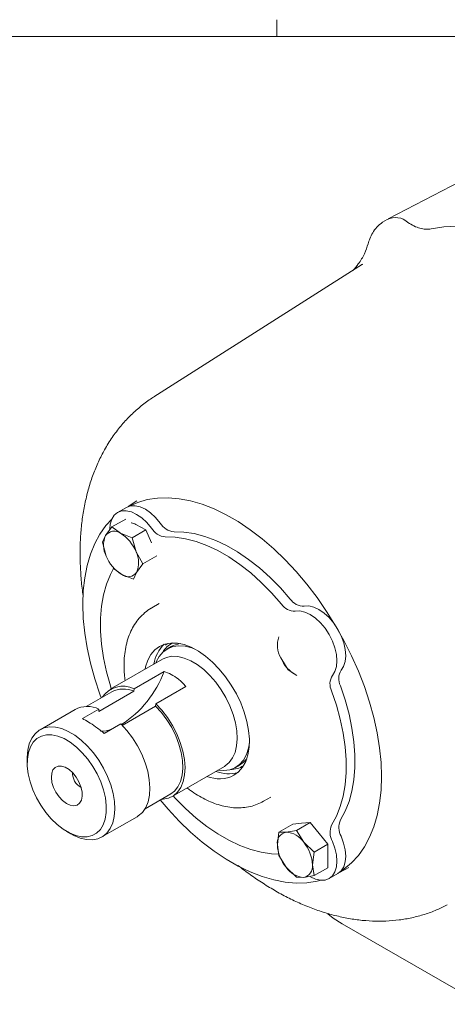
# Model space of a CAD drawing. Header units: inches. Extents: x 0.3 to 33.9, y 0.2 to 21.7.
# Tile 24 of 29: x 28.1 to 30.3, y 16.5 to 21.5. Entities that reach past the tile are written whole.
import ezdxf

# ---------------------------------------------------------------- set-up
doc = ezdxf.new("R2010")
doc.units = ezdxf.units.IN
doc.header["$MEASUREMENT"] = 0
doc.layers.add('SLD-0', color=7, linetype='Continuous', lineweight=15)

msp = doc.modelspace()

# ---------------------------------------------------------------- linework, layer by layer
at = {"color": 7, "linetype": 'Continuous', "lineweight": 15}
for p, q in [((30.77837, 20.91952), (29.95848, 20.49184)), ((29.95402, 20.48927), (29.93081, 20.47451)), ((29.83078, 20.2632), (28.7796, 19.59488)), ((29.83078, 20.2632), (29.82759, 20.26115)), ((28.69427, 19.07089), (28.64974, 19.04257)), ((28.64128, 19.03849), (28.59708, 19.01298)), ((28.63795, 18.97959), (28.5685, 18.9395)), ((28.73995, 18.92488), (28.68895, 18.95224)), ((28.53667, 18.89672), (28.5685, 18.9395)), ((28.5685, 18.9395), (28.61161, 18.90759)), ((28.61161, 18.90759), (28.6705, 18.88479)), ((28.6705, 18.88479), (28.73995, 18.92488)), ((28.76701, 18.8593), (28.73995, 18.92488)), ((28.52063, 18.86305), (28.53667, 18.89672)), ((28.5398, 18.79291), (28.52063, 18.86305)), ((28.6705, 18.88479), (28.68967, 18.81465)), ((28.68967, 18.81465), (28.72463, 18.75363)), ((28.72463, 18.75363), (28.6928, 18.71084)), ((28.79407, 18.79372), (28.72463, 18.75363)), ((28.61786, 18.69997), (28.57476, 18.73188)), ((28.6928, 18.71084), (28.67676, 18.67717)), ((28.67676, 18.67717), (28.61786, 18.69997)), ((28.80592, 18.55332), (28.7688, 18.53189)), ((28.84847, 18.35285), (28.83879, 18.3444)), ((28.86679, 18.33672), (28.84632, 18.32491)), ((28.82268, 18.2736), (28.55999, 18.12196)), ((28.791, 18.25831), (28.7894, 18.25439)), ((29.45609, 18.21954), (29.41821, 18.27997)), ((28.67965, 18.12399), (28.83074, 18.2112)), ((29.49895, 18.19182), (29.45609, 18.21954)), ((28.56743, 18.10907), (28.43824, 18.03449)), ((28.6787, 18.11202), (28.50192, 18.00997)), ((28.6787, 18.11202), (28.67965, 18.12399)), ((28.94064, 18.13661), (28.78955, 18.04939)), ((28.38322, 18.0199), (28.20644, 17.91785)), ((28.50287, 18.02193), (28.41975, 17.97395)), ((28.50287, 18.02193), (28.50192, 18.00997)), ((28.61998, 17.94008), (28.7886, 18.03742)), ((28.78955, 18.04939), (28.7886, 18.03742)), ((28.52966, 17.89936), (28.61278, 17.94734)), ((28.14184, 17.77506), (28.14184, 17.75057)), ((28.87184, 17.58176), (29.13453, 17.73341)), ((29.10125, 17.71419), (29.10544, 17.71362)), ((29.19078, 17.72822), (29.21125, 17.74004)), ((28.73522, 17.52006), (28.86441, 17.59464)), ((29.33125, 17.55758), (29.36838, 17.57901)), ((28.51829, 17.37766), (28.69507, 17.47971)), ((29.47869, 17.44284), (29.40924, 17.40275)), ((29.52288, 17.44679), (29.47869, 17.44284)), ((29.56708, 17.45074), (29.49763, 17.41065)), ((29.52288, 17.44679), (29.56708, 17.45074)), ((29.56708, 17.45074), (29.61127, 17.39576)), ((28.34112, 17.40536), (28.36233, 17.39312)), ((29.40135, 17.33926), (29.40924, 17.40275)), ((29.40924, 17.40275), (29.44554, 17.40214)), ((29.44554, 17.40214), (29.49763, 17.41065)), ((29.49763, 17.41065), (29.53393, 17.35112)), ((29.65546, 17.34079), (29.61127, 17.39576)), ((29.40924, 17.28489), (29.40135, 17.33926)), ((29.53393, 17.35112), (29.58602, 17.3007)), ((29.58602, 17.3007), (29.65546, 17.34079)), ((29.65546, 17.28186), (29.65546, 17.34079)), ((29.44554, 17.22536), (29.40924, 17.28489)), ((29.58602, 17.3007), (29.57812, 17.23721)), ((29.65546, 17.22293), (29.65546, 17.28186)), ((29.49763, 17.17494), (29.44554, 17.22536)), ((29.57812, 17.23721), (29.58602, 17.18284)), ((29.65546, 17.22293), (29.58602, 17.18284)), ((29.71401, 17.19912), (29.76075, 17.2235)), ((29.53393, 17.17433), (29.49763, 17.17494)), ((29.58602, 17.18284), (29.53393, 17.17433)), ((29.66207, 17.16833), (29.70626, 17.19385)), ((29.72782, 16.9402), (31.00833, 16.20098))]:
    msp.add_line(p, q, dxfattribs=at)
at = {"color": 7, "linetype": 'Continuous', "lineweight": 15, "flags": 128}
for points in [[(31.4027, 19.73271), (31.33786, 19.81747), (31.27029, 19.89842), (31.20033, 19.97516), (31.12833, 20.04729), (31.05464, 20.11447), (30.97964, 20.17635), (30.90368, 20.23264), (30.82716, 20.28306), (30.75045, 20.32734), (30.67392, 20.36528), (30.59797, 20.39669), (30.52296, 20.4214), (30.44928, 20.4393), (30.37728, 20.4503), (30.30732, 20.45434), (30.23975, 20.4514), (30.1749, 20.4415)], [(28.6549, 19.04437), (28.69813, 19.06346), (28.74655, 19.07753), (28.79774, 19.08536), (28.85137, 19.0869), (28.90708, 19.08215), (28.96453, 19.07113), (29.02334, 19.05392), (29.08312, 19.03063), (29.14349, 19.0014), (29.20405, 18.96644), (29.26442, 18.92596), (29.3242, 18.88023), (29.38301, 18.82955), (29.44046, 18.77424), (29.49618, 18.71466), (29.5498, 18.6512), (29.60099, 18.58427), (29.64941, 18.5143), (29.69475, 18.44175), (29.7367, 18.36709), (29.775, 18.2908), (29.80941, 18.21338), (29.83969, 18.13533), (29.86566, 18.05716), (29.88713, 17.97937), (29.90398, 17.90246), (29.9161, 17.82694), (29.9234, 17.7533), (29.92584, 17.68201)], [(28.55776, 18.92945), (28.56023, 18.95437), (28.56786, 18.97924), (28.5803, 18.99903), (28.59708, 19.01297), (28.61754, 19.02053), (28.6409, 19.02142), (28.66624, 19.01559), (28.69259, 19.00328), (28.71891, 18.98495), (28.7442, 18.96133), (28.76746, 18.93333)], [(28.64128, 19.03849), (28.66174, 19.04605), (28.68509, 19.04693), (28.71044, 19.0411), (28.73678, 19.02879), (28.76311, 19.01047), (28.78839, 18.98685), (28.81165, 18.95885)], [(28.5146, 18.07858), (28.50785, 18.097), (28.48189, 18.17518), (28.46041, 18.25297), (28.44356, 18.32988), (28.43144, 18.40539), (28.42414, 18.47904), (28.4217, 18.55033), (28.42414, 18.6188), (28.43144, 18.68402), (28.44356, 18.74555), (28.46041, 18.803), (28.48189, 18.85599), (28.50785, 18.90419), (28.53813, 18.94728), (28.56886, 18.9814)], [(28.88112, 18.91461), (28.93106, 18.91349), (28.98295, 18.90597), (29.03636, 18.89212), (29.09088, 18.87205), (29.14607, 18.84592), (29.20147, 18.81393), (29.25666, 18.77635), (29.31118, 18.73348), (29.3646, 18.68565), (29.41648, 18.63326), (29.46642, 18.57672)], [(28.83692, 18.8891), (28.88686, 18.88798), (28.93875, 18.88046), (28.99217, 18.86661), (29.04669, 18.84654), (29.10187, 18.82041), (29.15728, 18.78842), (29.21246, 18.75084), (29.26698, 18.70796), (29.3204, 18.66014), (29.37229, 18.60775), (29.42223, 18.55121)], [(28.56485, 18.12476), (28.56045, 18.13893), (28.54102, 18.21006), (28.52631, 18.28024), (28.51644, 18.3489), (28.51148, 18.41549), (28.51148, 18.47947), (28.51644, 18.54033), (28.52631, 18.59759), (28.54102, 18.65078), (28.56045, 18.69948), (28.57674, 18.73062)], [(29.4917, 18.51524), (29.51496, 18.51638), (29.54024, 18.51081), (29.56657, 18.49874), (29.59291, 18.48063), (29.61825, 18.4572), (29.64161, 18.42935), (29.66208, 18.39816), (29.67886, 18.36484), (29.6913, 18.33069), (29.69892, 18.29702), (29.70143, 18.26515), (29.69872, 18.23632), (29.69091, 18.21163), (29.67829, 18.19205)], [(29.53589, 18.54075), (29.55915, 18.5419), (29.58444, 18.53632), (29.61076, 18.52425), (29.63711, 18.50615), (29.66245, 18.48272), (29.68581, 18.45486), (29.70627, 18.42367), (29.72305, 18.39036), (29.73549, 18.3562), (29.74311, 18.32254), (29.74562, 18.29067), (29.74291, 18.26183), (29.7351, 18.23714), (29.72248, 18.21757)], [(29.18273, 17.68834), (29.20651, 17.70611), (29.22636, 17.72959), (29.2419, 17.75836), (29.25285, 17.79188), (29.259, 17.82951), (29.26024, 17.87056), (29.25654, 17.91427), (29.24797, 17.95982), (29.23469, 18.00637), (29.21695, 18.05304), (29.19508, 18.09896), (29.16949, 18.14328), (29.14066, 18.18518), (29.10911, 18.22388), (29.07544, 18.25865), (29.04028, 18.28884), (29.00428, 18.3139), (28.96811, 18.33335), (28.93244, 18.34684), (28.89795, 18.35411), (28.86527, 18.35503), (28.835, 18.34958), (28.80773, 18.33786), (28.78394, 18.32009), (28.76409, 18.2966), (28.74855, 18.26783), (28.7376, 18.23432), (28.73518, 18.22309)], [(28.791, 18.25831), (28.79173, 18.26006), (28.80668, 18.28767), (28.82594, 18.30995), (28.84912, 18.32647), (28.87575, 18.33688), (28.90529, 18.34098), (28.93714, 18.33867), (28.97064, 18.33001), (28.9888, 18.32292)], [(28.82268, 18.2736), (28.84333, 18.28272), (28.8708, 18.2879), (28.90068, 18.28672), (28.9323, 18.27922), (28.96495, 18.26556), (28.99791, 18.24605)], [(28.99791, 18.24605), (29.03043, 18.22111), (29.0618, 18.19132), (29.09131, 18.15733), (29.11831, 18.11991), (29.14218, 18.07988), (29.1624, 18.03815), (29.17851, 17.99565), (29.19016, 17.95332), (29.19708, 17.91211), (29.19912, 17.87294), (29.19624, 17.83669), (29.18849, 17.80417), (29.17606, 17.7761), (29.15921, 17.75311), (29.13833, 17.73571), (29.13453, 17.73341)], [(29.67471, 18.11391), (29.6987, 18.04238), (29.71813, 17.97125), (29.73284, 17.90107), (29.74272, 17.83241), (29.74767, 17.76583), (29.74767, 17.70185), (29.74272, 17.64098), (29.73284, 17.58372), (29.71813, 17.53053), (29.6987, 17.48183), (29.67471, 17.43801)], [(29.7189, 18.13942), (29.7429, 18.0679), (29.76233, 17.99676), (29.77704, 17.92658), (29.78691, 17.85793), (29.79187, 17.79134), (29.79187, 17.72736), (29.78691, 17.66649), (29.77704, 17.60924), (29.76233, 17.55604), (29.7429, 17.50734), (29.7189, 17.46353)], [(28.7886, 18.03742), (28.81823, 18.00458), (28.84539, 17.96806), (28.86943, 17.92873), (28.88977, 17.88755), (28.90591, 17.8455), (28.91748, 17.80361), (28.92418, 17.76289), (28.92586, 17.72431), (28.92247, 17.68881), (28.91411, 17.65723), (28.90097, 17.63035), (28.88336, 17.60882), (28.86441, 17.59464)], [(28.78955, 18.04939), (28.82019, 18.01606), (28.84842, 17.97894), (28.87359, 17.93889), (28.89512, 17.89683), (28.91252, 17.85373), (28.92538, 17.81059), (28.93341, 17.7684), (28.93643, 17.72813), (28.93435, 17.69073), (28.92724, 17.65703), (28.91525, 17.62784), (28.89866, 17.60381), (28.87785, 17.5855), (28.85331, 17.57334), (28.8256, 17.56761), (28.81682, 17.56717)], [(28.14184, 17.77506), (28.14185, 17.77832), (28.14474, 17.81457), (28.15248, 17.84709), (28.16492, 17.87516), (28.18176, 17.89815), (28.20264, 17.91555), (28.22709, 17.92697), (28.25456, 17.93215), (28.28443, 17.93097), (28.31605, 17.92347), (28.34871, 17.90981), (28.38166, 17.8903)], [(28.69507, 17.47971), (28.70108, 17.48345), (28.72188, 17.50176), (28.73847, 17.52579), (28.75046, 17.55498), (28.75757, 17.58867), (28.75965, 17.62608), (28.75664, 17.66635), (28.74861, 17.70854), (28.73574, 17.75168), (28.71834, 17.79477), (28.69681, 17.83684), (28.67164, 17.87689), (28.64341, 17.91401), (28.61278, 17.94734)], [(28.1426, 17.77027), (28.14777, 17.8029), (28.15771, 17.83141), (28.17216, 17.8551), (28.19077, 17.87338), (28.21309, 17.8858), (28.23856, 17.89206), (28.26655, 17.89201), (28.29638, 17.88563), (28.32732, 17.8731), (28.35859, 17.85472), (28.38944, 17.83094), (28.4191, 17.80235), (28.44683, 17.76965), (28.47197, 17.73364), (28.49388, 17.69522), (28.51204, 17.65533), (28.52598, 17.61496), (28.53538, 17.57508), (28.53999, 17.5367), (28.5397, 17.50075), (28.53453, 17.46811), (28.5246, 17.4396), (28.51015, 17.41592), (28.49153, 17.39764), (28.46922, 17.38521), (28.44375, 17.37895), (28.41575, 17.37901), (28.38592, 17.38538), (28.35499, 17.39791), (28.32371, 17.4163), (28.29287, 17.44008), (28.26321, 17.46867), (28.23547, 17.50137), (28.21034, 17.53737), (28.18842, 17.57579), (28.17027, 17.61568), (28.15632, 17.65606), (28.14693, 17.69593), (28.14232, 17.73432), (28.1426, 17.77027)], [(28.38166, 17.8903), (28.41419, 17.86536), (28.44556, 17.83557), (28.47507, 17.80158), (28.50206, 17.76416), (28.52593, 17.72413), (28.54615, 17.6824), (28.56227, 17.6399), (28.57391, 17.59757), (28.58083, 17.55636), (28.58288, 17.51719), (28.57999, 17.48094), (28.57225, 17.44842), (28.55981, 17.42035), (28.54297, 17.39736), (28.52209, 17.37996), (28.49764, 17.36854), (28.47017, 17.36336), (28.4403, 17.36454), (28.40868, 17.37204), (28.37603, 17.3857), (28.36233, 17.39312)], [(29.26031, 17.8526), (29.2557, 17.82542), (29.24537, 17.79306), (29.23042, 17.76546), (29.21116, 17.74317), (29.18798, 17.72665), (29.16135, 17.71624), (29.13181, 17.71215), (29.10544, 17.71362)], [(29.21125, 17.74004), (29.2304, 17.75388), (29.24713, 17.77205)], [(28.41864, 17.58292), (28.41451, 17.5633), (28.40577, 17.54821), (28.39298, 17.53861), (28.37692, 17.5351), (28.35862, 17.5379), (28.33923, 17.54683), (28.31995, 17.56133), (28.302, 17.5805), (28.28652, 17.60312), (28.27447, 17.62777), (28.2666, 17.65291), (28.26343, 17.67696), (28.26513, 17.69841), (28.27162, 17.7159), (28.28247, 17.72834), (28.29701, 17.73494), (28.31432, 17.7353), (28.33332, 17.72939), (28.35281, 17.71758), (28.37157, 17.70062), (28.38842, 17.67956), (28.40229, 17.65573), (28.41233, 17.63064), (28.41789, 17.60585), (28.41864, 17.58292)], [(29.92584, 17.68201), (29.9234, 17.61354), (29.9161, 17.54832), (29.90398, 17.48679), (29.88713, 17.42934), (29.86566, 17.37635), (29.83969, 17.32815), (29.80941, 17.28506), (29.775, 17.24736), (29.7367, 17.2153), (29.71818, 17.20272)], [(29.62067, 17.15968), (29.60099, 17.15481), (29.5498, 17.14698), (29.49618, 17.14544), (29.44046, 17.15019), (29.38301, 17.16121), (29.3242, 17.17842), (29.26442, 17.20171), (29.20405, 17.23093), (29.14349, 17.2659), (29.08312, 17.30637), (29.02334, 17.3521), (28.96453, 17.40279), (28.90708, 17.4581), (28.85137, 17.51768), (28.81158, 17.56414)], [(29.40849, 17.29188), (29.37229, 17.29334), (29.3204, 17.30085), (29.26698, 17.3147), (29.21246, 17.33477), (29.15728, 17.36091), (29.10187, 17.39289), (29.04669, 17.43047), (28.99217, 17.47335), (28.93875, 17.52117), (28.88686, 17.57357), (28.8767, 17.58456)], [(29.72248, 17.38124), (29.7351, 17.3471), (29.74291, 17.31339), (29.74562, 17.28143), (29.74311, 17.25245), (29.73549, 17.22759), (29.72305, 17.2078), (29.70627, 17.19385), (29.70626, 17.19385)], [(29.67829, 17.35573), (29.69091, 17.32158), (29.69872, 17.28788), (29.70143, 17.25591), (29.69892, 17.22694), (29.6913, 17.20207), (29.67886, 17.18229), (29.66208, 17.16834), (29.64161, 17.16078), (29.61825, 17.15989), (29.59291, 17.16572), (29.56799, 17.17722)], [(29.65489, 16.99079), (29.68258, 16.96932), (29.72782, 16.9402)]]:
    msp.add_lwpolyline(points, dxfattribs=at)
at = {"color": 7, "linetype": 'Continuous', "lineweight": 15}
for centre, radius, start, end in [((29.995, 20.40391), 0.09468, 47.78151, 115.64615), ((28.64599, 18.87425), 0.08903, 61.15513, 76.92495), ((28.64558, 18.87319), 0.09016, 61.25166, 76.74087), ((28.89106, 19.00688), 0.0928, 211.17015, 263.85112), ((28.5795, 18.86524), 0.05315, 52.82909, 143.68242), ((28.51427, 18.74658), 0.18815, 21.21185, 58.84556), ((28.84686, 18.98137), 0.0928, 211.17015, 263.85112), ((28.6462, 18.84807), 0.11984, 156.04938, 207.40366), ((28.58327, 18.75949), 0.11984, 336.04938, 27.40366), ((28.7152, 18.86098), 0.18815, 201.21185, 238.84556), ((28.64998, 18.74232), 0.05315, 232.82909, 323.68242), ((29.53346, 18.62112), 0.0804, 213.51885, 271.73397), ((29.48926, 18.5956), 0.0804, 213.51885, 271.73397), ((28.93345, 18.24312), 0.12727, 118.08713, 149.22348), ((29.53294, 18.34368), 0.13123, 160.81648, 209.04348), ((28.95365, 18.22143), 0.17638, 133.82472, 171.13928), ((28.92651, 18.2324), 0.12021, 96.71182, 119.78909), ((29.5837, 18.35049), 0.17989, 203.08149, 241.89275), ((28.32284, 18.39898), 0.5415, 302.81093, 339.71054), ((29.79088, 18.17528), 0.08042, 148.27392, 206.47951), ((29.74669, 18.14976), 0.08042, 148.27392, 206.47951), ((28.6234, 18.01361), 0.12388, 62.99601, 146.71166), ((28.62616, 17.99345), 0.12969, 66.10276, 116.92824), ((28.44507, 17.90154), 0.13355, 64.35342, 117.58979), ((28.50871, 18.0819), 0.17148, 270.80934, 289.40418), ((29.16306, 17.84617), 0.12887, 270.97033, 301.70831), ((28.44852, 17.69749), 0.07817, 176.853, 243.14162), ((29.10887, 17.83516), 0.16435, 247.89505, 296.70322), ((29.15471, 17.86903), 0.17272, 248.43491, 286.41029), ((29.8038, 17.426), 0.09282, 156.15514, 208.82818), ((29.75961, 17.40049), 0.09282, 156.15514, 208.82818), ((29.4556, 17.3481), 0.05497, 100.54678, 189.25188), ((29.43872, 17.28825), 0.11409, 33.43491, 86.57046), ((29.59301, 17.3481), 0.19186, 182.63929, 219.77207), ((29.38647, 17.22838), 0.19186, 2.63929, 39.77207), ((29.54075, 17.28822), 0.11409, 213.43491, 266.57046), ((29.52387, 17.22837), 0.05497, 280.54678, 9.25188)]:
    msp.add_arc(centre, radius, start, end, dxfattribs=at)
for points, knots in [([(29.93084, 20.47455), (29.92095, 20.46706), (29.90217, 20.45283), (29.88147, 20.42336), (29.86675, 20.39369), (29.86114, 20.37504), (29.85857, 20.36647)], [0, 0, 0, 0, 0.2998545, 0.5689104, 0.8019891, 1, 1, 1, 1]), ([(30.1749, 20.4415), (30.16618, 20.44038), (30.14873, 20.43813), (30.11958, 20.44353), (30.08927, 20.45477), (30.06883, 20.46761), (30.05862, 20.47403)], [0, 0, 0, 0, 0.2500123, 0.5000087, 0.7500009, 1, 1, 1, 1]), ([(29.85857, 20.36647), (29.85282, 20.34944), (29.84067, 20.31345), (29.81311, 20.26851), (29.79117, 20.2429), (29.78199, 20.23218)], [0, 0, 0, 0, 0.3432361, 0.725154, 1, 1, 1, 1]), ([(28.78039, 19.59483), (28.77687, 19.59277), (28.75422, 19.57952), (28.71541, 19.54972), (28.66447, 19.50519), (28.6173, 19.45453), (28.57384, 19.39835), (28.53594, 19.33864), (28.50347, 19.27628), (28.47625, 19.21208), (28.4534, 19.14427), (28.43505, 19.07318), (28.42133, 18.99918), (28.41227, 18.9227), (28.40789, 18.84417), (28.40798, 18.76406), (28.41297, 18.6827), (28.41848, 18.62457), (28.42351, 18.59344), (28.42407, 18.58997)], [0, 0, 0, 0, 0.0114249, 0.073497, 0.1364949, 0.2007388, 0.2665555, 0.3342648, 0.3967636, 0.4603794, 0.5250535, 0.5906489, 0.6569642, 0.7237663, 0.7908252, 0.8579402, 0.9249171, 0.9916382, 1, 1, 1, 1]), ([(28.7689, 18.53169), (28.76797, 18.53124), (28.75544, 18.52514), (28.73366, 18.50802), (28.70552, 18.4809), (28.68207, 18.44907), (28.66305, 18.41428), (28.64811, 18.3758), (28.63743, 18.33417), (28.631, 18.28997), (28.629, 18.24375), (28.63032, 18.20212), (28.63389, 18.1756), (28.63526, 18.16541)], [0, 0, 0, 0, 0.0081038, 0.1098755, 0.2158619, 0.314603, 0.4153943, 0.5180962, 0.6221388, 0.7267701, 0.8313209, 0.9352001, 1, 1, 1, 1]), ([(28.83074, 18.2112), (28.84291, 18.20685), (28.86761, 18.19801), (28.89785, 18.17788), (28.92231, 18.15701), (28.93451, 18.14343), (28.94064, 18.13661)], [0, 0, 0, 0, 0.3044388, 0.6177032, 0.8078087, 1, 1, 1, 1]), ([(28.41975, 17.97395), (28.43004, 17.9685), (28.45091, 17.95745), (28.48102, 17.93725), (28.50744, 17.91751), (28.52222, 17.90543), (28.52966, 17.89936)], [0, 0, 0, 0, 0.3044388, 0.6177032, 0.8078087, 1, 1, 1, 1]), ([(28.94706, 17.62518), (28.9525, 17.62089), (28.9697, 17.60738), (28.99966, 17.58797), (29.03678, 17.5671), (29.07471, 17.55004), (29.1131, 17.53693), (29.15167, 17.52814), (29.19007, 17.52398), (29.22798, 17.52466), (29.26494, 17.53058), (29.3001, 17.54119), (29.32141, 17.55255), (29.33179, 17.5581)], [0, 0, 0, 0, 0.0434342, 0.1370917, 0.2318951, 0.3275995, 0.4238901, 0.5204916, 0.6171412, 0.7137023, 0.8103136, 0.9075038, 1, 1, 1, 1]), ([(29.2048, 17.23335), (29.20684, 17.23168), (29.22921, 17.21335), (29.27327, 17.18155), (29.3371, 17.13837), (29.40253, 17.09928), (29.46917, 17.06413), (29.53682, 17.03334), (29.60522, 17.00716), (29.67406, 16.98587), (29.74304, 16.96967), (29.81184, 16.95876), (29.88014, 16.95326), (29.94761, 16.95326), (30.01397, 16.95883), (30.07896, 16.96996), (30.14222, 16.98683), (30.20184, 17.00813), (30.23893, 17.02656), (30.25657, 17.03532)], [0, 0, 0, 0, 0.0062358, 0.0685897, 0.1314848, 0.1948284, 0.2585155, 0.3223949, 0.3863209, 0.45013, 0.5136567, 0.5767541, 0.6393187, 0.7013084, 0.7627517, 0.8237452, 0.8844446, 0.9450528, 1, 1, 1, 1])]:
    msp.add_open_spline(points, degree=3, knots=knots, dxfattribs=at)
at = {"layer": 'SLD-0'}
for p, q in [((29.39788, 21.4106), (29.39788, 21.4954)), ((0.52288, 21.4106), (33.52288, 21.4106))]:
    msp.add_line(p, q, dxfattribs=at)

doc.saveas('drawing.dxf')
